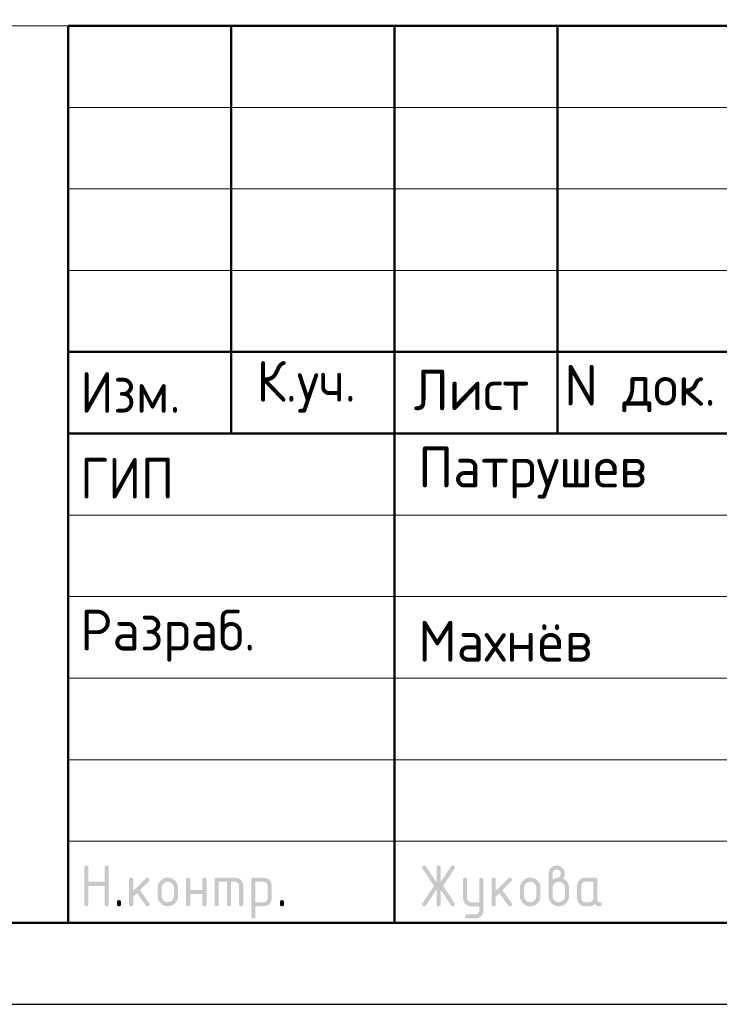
# Model space of a CAD drawing. Header units: millimetres. Extents: x 0 to 59400, y 0 to 42000.
# Tile 6 of 22: x 40103 to 44392, y 0 to 6038. Entities that reach past the tile are written whole.
import ezdxf

# ---------------------------------------------------------------- set-up
doc = ezdxf.new("R2010")
doc.units = ezdxf.units.MM
doc.layers.add('Standard', color=7, linetype='Continuous', lineweight=25)
doc.styles.add('ISOCPEUR', font='txt')

msp = doc.modelspace()

# ---------------------------------------------------------------- hatches: boundary and pattern name
at = {"layer": 'Standard', "linetype": 'Continuous', "lineweight": 25, "transparency": 33554687}
for points in [[(40499.1, 613.8), (40499.1, 838.8), (40499.1, 840.4), (40499.3, 841.7), (40499.5, 843.1), (40499.9, 844.3), (40500.3, 845.4), (40500.8, 846.4), (40501.4, 847.4), (40502.2, 848.2), (40503, 848.9), (40504, 849.5), (40504.9, 850.1), (40506.1, 850.5), (40507.3, 850.9), (40508.7, 851.1), (40510, 851.3), (40511.6, 851.3), (40513.2, 851.3), (40514.5, 851.1), (40515.9, 850.9), (40517.1, 850.5), (40518.3, 850.1), (40519.2, 849.5), (40520.2, 849), (40521, 848.2), (40521.8, 847.4), (40522.4, 846.4), (40523, 845.4), (40523.3, 844.3), (40523.7, 843.1), (40523.9, 841.7), (40524.1, 840.4), (40524.1, 838.8), (40524.1, 751.3), (40623.9, 751.3), (40623.9, 838.8), (40623.9, 840.4), (40624, 841.7), (40624.2, 843.1), (40624.6, 844.3), (40625, 845.4), (40625.6, 846.4), (40626.2, 847.4), (40627, 848.2), (40627.8, 849), (40628.7, 849.5), (40629.7, 850.1), (40630.9, 850.5), (40632.1, 850.9), (40633.4, 851.1), (40634.8, 851.3), (40636.4, 851.3), (40637.9, 851.3), (40639.3, 851.1), (40640.7, 850.9), (40641.9, 850.5), (40643, 850.1), (40644, 849.5), (40645, 848.9), (40645.8, 848.2), (40646.5, 847.4), (40647.1, 846.4), (40647.7, 845.4), (40648.1, 844.3), (40648.5, 843.1), (40648.7, 841.7), (40648.9, 840.4), (40648.9, 838.8), (40648.9, 613.8), (40648.9, 612.2), (40648.7, 610.9), (40648.5, 609.5), (40648.1, 608.3), (40647.7, 607.1), (40647.1, 606.2), (40646.5, 605.2), (40645.8, 604.4), (40645, 603.6), (40644, 603), (40643, 602.5), (40641.9, 602.1), (40640.7, 601.7), (40639.3, 601.5), (40637.9, 601.3), (40636.4, 601.3), (40634.8, 601.3), (40633.4, 601.5), (40632.1, 601.7), (40630.9, 602.1), (40629.7, 602.5), (40628.7, 603), (40627.8, 603.6), (40627, 604.4), (40626.2, 605.2), (40625.6, 606.2), (40625, 607.1), (40624.6, 608.3), (40624.2, 609.5), (40624, 610.9), (40623.9, 612.2), (40623.9, 613.8), (40623.9, 726.3), (40524.1, 726.3), (40524.1, 613.8), (40524.1, 612.2), (40523.9, 610.9), (40523.7, 609.5), (40523.3, 608.3), (40523, 607.1), (40522.4, 606.2), (40521.8, 605.2), (40521, 604.4), (40520.2, 603.6), (40519.2, 603), (40518.3, 602.5), (40517.1, 602.1), (40515.9, 601.7), (40514.5, 601.5), (40513.2, 601.3), (40511.6, 601.3), (40510, 601.3), (40508.7, 601.5), (40507.3, 601.7), (40506.1, 602.1), (40504.9, 602.5), (40504, 603), (40503, 603.6), (40502.2, 604.4), (40501.4, 605.2), (40500.8, 606.2), (40500.3, 607.1), (40499.9, 608.3), (40499.5, 609.5), (40499.3, 610.9), (40499.1, 612.2)], [(42658.5, 703.7), (42594, 606.8), (42593.1, 605.4), (42592, 604.4), (42590.8, 603.4), (42589.5, 602.7), (42588.2, 602), (42586.7, 601.6), (42585.1, 601.3), (42583.4, 601.3), (42581.8, 601.3), (42580.5, 601.5), (42579.1, 601.7), (42578, 602.1), (42576.8, 602.5), (42575.9, 603.1), (42574.9, 603.7), (42574.1, 604.5), (42573.4, 605.4), (42572.8, 606.4), (42572.2, 607.4), (42571.8, 608.6), (42571.4, 609.9), (42571.3, 611.3), (42571.1, 612.7), (42571.1, 614.3), (42571.1, 616), (42571.6, 617.6), (42572.1, 619.2), (42573.1, 620.8), (42643.4, 726.2), (42573.1, 831.6), (42572.1, 833.2), (42571.6, 834.9), (42571.1, 836.5), (42571.1, 838.2), (42571.1, 839.9), (42571.3, 841.3), (42571.4, 842.7), (42571.8, 843.9), (42572.2, 845.2), (42572.8, 846.2), (42573.4, 847.2), (42574.2, 848), (42575, 848.8), (42575.9, 849.4), (42576.9, 850.1), (42578.1, 850.5), (42579.3, 850.9), (42580.6, 851.1), (42582, 851.3), (42583.6, 851.3), (42585.2, 851.3), (42586.7, 850.9), (42588.2, 850.6), (42589.5, 849.9), (42590.8, 849.2), (42591.9, 848.1), (42593, 847), (42594, 845.6), (42658.5, 748.9), (42658.5, 838.8), (42658.5, 840.3), (42658.7, 841.7), (42658.9, 843.1), (42659.3, 844.3), (42659.7, 845.4), (42660.3, 846.4), (42660.9, 847.4), (42661.7, 848.2), (42662.5, 848.9), (42663.4, 849.5), (42664.4, 850.1), (42665.6, 850.5), (42666.7, 850.9), (42668.1, 851.1), (42669.5, 851.3), (42671.1, 851.3), (42672.6, 851.3), (42674, 851.1), (42675.4, 850.9), (42676.5, 850.5), (42677.7, 850.1), (42678.7, 849.5), (42679.7, 848.9), (42680.5, 848.2), (42681.2, 847.4), (42681.8, 846.4), (42682.4, 845.4), (42682.8, 844.3), (42683.2, 843.1), (42683.4, 841.7), (42683.6, 840.3), (42683.6, 838.8), (42683.6, 748.9), (42748.1, 845.6), (42749.1, 847), (42750.2, 848.1), (42751.4, 849.2), (42752.7, 849.9), (42754, 850.6), (42755.5, 850.9), (42757, 851.3), (42758.7, 851.3), (42760, 851.3), (42761.2, 851), (42762.4, 850.8), (42763.5, 850.3), (42764.6, 849.9), (42765.6, 849.2), (42766.6, 848.4), (42767.4, 847.5), (42768.4, 846.6), (42769, 845.5), (42769.7, 844.5), (42770.2, 843.4), (42770.6, 842.3), (42770.8, 841.1), (42771.1, 839.9), (42771.1, 838.6), (42771.1, 836.7), (42770.5, 835), (42770, 833.2), (42769, 831.6), (42698.7, 726.2), (42769, 620.8), (42770, 619.2), (42770.5, 617.5), (42771.1, 615.8), (42771.1, 614), (42771.1, 612.7), (42770.8, 611.5), (42770.6, 610.3), (42770.2, 609.2), (42769.7, 608.1), (42769.1, 607), (42768.4, 606), (42767.5, 605.1), (42766.7, 604.1), (42765.7, 603.4), (42764.7, 602.7), (42763.6, 602.2), (42762.6, 601.8), (42761.4, 601.5), (42760.2, 601.3), (42758.9, 601.3), (42757.1, 601.3), (42755.6, 601.6), (42754, 602), (42752.6, 602.7), (42751.3, 603.4), (42750.2, 604.4), (42749, 605.4), (42748.1, 606.8), (42683.6, 703.7), (42683.6, 613.8), (42683.6, 612.2), (42683.4, 610.8), (42683.2, 609.5), (42682.8, 608.3), (42682.4, 607.1), (42681.8, 606.2), (42681.2, 605.2), (42680.5, 604.4), (42679.7, 603.6), (42678.7, 603), (42677.7, 602.5), (42676.5, 602.1), (42675.4, 601.7), (42674, 601.5), (42672.6, 601.3), (42671.1, 601.3), (42669.5, 601.3), (42668.1, 601.5), (42666.7, 601.7), (42665.6, 602.1), (42664.4, 602.5), (42663.4, 603), (42662.5, 603.6), (42661.7, 604.4), (42660.9, 605.2), (42660.3, 606.2), (42659.7, 607.1), (42659.3, 608.3), (42658.9, 609.5), (42658.7, 610.8), (42658.5, 612.2), (42658.5, 613.8)], [(40798.9, 694), (40877.5, 772.6), (40878.4, 773.4), (40879.4, 774.1), (40880.4, 774.8), (40881.5, 775.2), (40882.6, 775.7), (40883.9, 775.9), (40885.1, 776.1), (40886.4, 776.1), (40888, 776.1), (40889.3, 775.9), (40890.7, 775.8), (40891.9, 775.4), (40893, 775), (40894, 774.4), (40895, 773.8), (40895.8, 773), (40896.6, 772.2), (40897.1, 771.3), (40897.7, 770.3), (40898.1, 769.1), (40898.5, 767.9), (40898.7, 766.6), (40898.9, 765.2), (40898.9, 763.7), (40898.9, 762.4), (40898.7, 761.3), (40898.4, 760.1), (40898, 759), (40897.5, 757.9), (40896.8, 756.9), (40896.1, 755.9), (40895.1, 754.9), (40840.2, 700.1), (40896.4, 621), (40897.7, 619.3), (40898.3, 617.4), (40898.9, 615.6), (40898.9, 613.6), (40898.9, 612.1), (40898.7, 610.7), (40898.5, 609.4), (40898.1, 608.2), (40897.7, 607), (40897.1, 606.1), (40896.6, 605.1), (40895.8, 604.4), (40895, 603.6), (40894, 603), (40893, 602.4), (40891.9, 602.1), (40890.7, 601.7), (40889.3, 601.5), (40888, 601.3), (40886.4, 601.3), (40884.8, 601.3), (40883.3, 601.6), (40881.8, 601.9), (40880.5, 602.6), (40879.2, 603.3), (40878.1, 604.3), (40876.9, 605.3), (40876, 606.6), (40822.2, 682.1), (40798.9, 658.8), (40798.9, 613.8), (40798.9, 612.2), (40798.7, 610.9), (40798.5, 609.5), (40798.2, 608.3), (40797.8, 607.1), (40797.2, 606.2), (40796.6, 605.2), (40795.8, 604.4), (40795, 603.6), (40794.1, 603), (40793.1, 602.5), (40791.9, 602.1), (40790.7, 601.7), (40789.4, 601.5), (40788, 601.3), (40786.4, 601.3), (40784.9, 601.3), (40783.5, 601.5), (40782.1, 601.7), (40780.9, 602.1), (40779.8, 602.5), (40778.8, 603), (40777.8, 603.6), (40777, 604.4), (40776.2, 605.2), (40775.7, 606.2), (40775.1, 607.1), (40774.7, 608.3), (40774.3, 609.5), (40774.1, 610.8), (40773.9, 612.2), (40773.9, 613.8), (40773.9, 763.7), (40773.9, 765.2), (40774.1, 766.6), (40774.3, 767.9), (40774.7, 769.1), (40775.1, 770.3), (40775.7, 771.3), (40776.2, 772.2), (40777, 773), (40777.8, 773.8), (40778.8, 774.4), (40779.8, 775), (40780.9, 775.4), (40782.1, 775.8), (40783.5, 775.9), (40784.9, 776.1), (40786.4, 776.1), (40788, 776.1), (40789.4, 775.9), (40790.7, 775.8), (40791.9, 775.4), (40793.1, 775), (40794.1, 774.4), (40795, 773.8), (40795.8, 773), (40796.6, 772.2), (40797.2, 771.3), (40797.8, 770.3), (40798.2, 769.1), (40798.5, 767.9), (40798.7, 766.6), (40798.9, 765.2), (40798.9, 763.7)], [(41148.7, 676.2), (41148.7, 613.8), (41148.7, 612.2), (41148.5, 610.8), (41148.3, 609.5), (41147.9, 608.3), (41147.5, 607.1), (41146.9, 606.2), (41146.3, 605.2), (41145.5, 604.4), (41144.8, 603.6), (41143.8, 603), (41142.8, 602.5), (41141.6, 602.1), (41140.4, 601.7), (41139.1, 601.5), (41137.7, 601.3), (41136.1, 601.3), (41134.6, 601.3), (41133.2, 601.5), (41131.8, 601.7), (41130.7, 602.1), (41129.5, 602.5), (41128.5, 603), (41127.5, 603.6), (41126.7, 604.4), (41126, 605.2), (41125.4, 606.2), (41124.8, 607.1), (41124.4, 608.3), (41124, 609.5), (41123.8, 610.8), (41123.6, 612.2), (41123.6, 613.8), (41123.6, 763.7), (41123.6, 765.2), (41123.8, 766.6), (41124, 767.9), (41124.4, 769.1), (41124.8, 770.3), (41125.4, 771.3), (41126, 772.2), (41126.7, 773), (41127.5, 773.8), (41128.5, 774.4), (41129.5, 775), (41130.7, 775.4), (41131.8, 775.8), (41133.2, 775.9), (41134.6, 776.1), (41136.1, 776.1), (41137.7, 776.1), (41139.1, 775.9), (41140.4, 775.8), (41141.6, 775.4), (41142.8, 775), (41143.8, 774.4), (41144.8, 773.8), (41145.5, 773), (41146.3, 772.2), (41146.9, 771.3), (41147.5, 770.3), (41147.9, 769.1), (41148.3, 768), (41148.5, 766.6), (41148.7, 765.2), (41148.7, 763.7), (41148.7, 701.2), (41223.3, 701.2), (41223.3, 763.7), (41223.3, 765.2), (41223.5, 766.6), (41223.7, 768), (41224.1, 769.1), (41224.5, 770.3), (41225.1, 771.3), (41225.7, 772.2), (41226.5, 773), (41227.3, 773.8), (41228.2, 774.4), (41229.2, 775), (41230.4, 775.4), (41231.6, 775.8), (41232.9, 775.9), (41234.3, 776.1), (41235.9, 776.1), (41237.4, 776.1), (41238.8, 775.9), (41240.2, 775.8), (41241.3, 775.4), (41242.5, 775), (41243.5, 774.4), (41244.5, 773.8), (41245.3, 773), (41246, 772.2), (41246.6, 771.3), (41247.2, 770.3), (41247.6, 769.1), (41248, 767.9), (41248.2, 766.6), (41248.4, 765.2), (41248.4, 763.7), (41248.4, 613.8), (41248.4, 612.2), (41248.2, 610.8), (41248, 609.5), (41247.6, 608.3), (41247.2, 607.1), (41246.6, 606.2), (41246, 605.2), (41245.3, 604.4), (41244.5, 603.6), (41243.5, 603), (41242.5, 602.5), (41241.3, 602.1), (41240.2, 601.7), (41238.8, 601.5), (41237.4, 601.3), (41235.9, 601.3), (41234.3, 601.3), (41232.9, 601.5), (41231.6, 601.7), (41230.4, 602.1), (41229.2, 602.5), (41228.2, 603), (41227.3, 603.6), (41226.5, 604.4), (41225.7, 605.2), (41225.1, 606.2), (41224.5, 607.1), (41224.1, 608.3), (41223.7, 609.5), (41223.5, 610.8), (41223.3, 612.2), (41223.3, 613.8), (41223.3, 676.2)], [(41311, 776.1), (41423.4, 776.1), (41426, 776.1), (41428.5, 775.9), (41431, 775.7), (41433.4, 775.2), (41435.8, 774.8), (41438.1, 774.1), (41440.4, 773.4), (41442.6, 772.5), (41444.8, 771.6), (41447, 770.5), (41449.1, 769.3), (41451.1, 767.9), (41453.1, 766.6), (41455, 765), (41456.9, 763.4), (41458.8, 761.6), (41460.6, 759.8), (41462.2, 757.8), (41463.8, 755.9), (41465.1, 753.9), (41466.5, 751.9), (41467.6, 749.8), (41468.8, 747.7), (41469.7, 745.4), (41470.6, 743.2), (41471.3, 740.9), (41472, 738.6), (41472.4, 736.2), (41472.9, 733.8), (41473.1, 731.3), (41473.3, 728.8), (41473.3, 726.2), (41473.3, 613.8), (41473.3, 612.2), (41473.1, 610.8), (41472.9, 609.5), (41472.6, 608.3), (41472.2, 607.1), (41471.6, 606.2), (41471, 605.2), (41470.2, 604.4), (41469.4, 603.6), (41468.4, 603), (41467.5, 602.5), (41466.3, 602.1), (41465.1, 601.7), (41463.7, 601.5), (41462.4, 601.3), (41460.8, 601.3), (41459.3, 601.3), (41457.9, 601.5), (41456.5, 601.7), (41455.3, 602.1), (41454.2, 602.5), (41453.2, 603), (41452.2, 603.6), (41451.4, 604.4), (41450.6, 605.2), (41450.1, 606.2), (41449.5, 607.1), (41449.1, 608.3), (41448.7, 609.5), (41448.5, 610.8), (41448.3, 612.2), (41448.3, 613.8), (41448.3, 726.1), (41448.3, 728.8), (41447.8, 731.2), (41447.4, 733.7), (41446.5, 735.9), (41445.6, 738.1), (41444.3, 740.1), (41442.9, 742.1), (41441.1, 743.9), (41439.3, 745.7), (41437.3, 747.1), (41435.3, 748.4), (41433.1, 749.3), (41430.9, 750.2), (41428.4, 750.7), (41426, 751.1), (41423.4, 751.1), (41398.4, 751.1), (41398.4, 613.8), (41398.4, 612.2), (41398.2, 610.8), (41398, 609.5), (41397.7, 608.3), (41397.3, 607.1), (41396.7, 606.2), (41396.1, 605.2), (41395.3, 604.4), (41394.5, 603.6), (41393.5, 603), (41392.6, 602.5), (41391.4, 602.1), (41390.2, 601.7), (41388.8, 601.5), (41387.5, 601.3), (41385.9, 601.3), (41384.3, 601.3), (41383, 601.5), (41381.6, 601.7), (41380.4, 602.1), (41379.3, 602.5), (41378.3, 603), (41377.3, 603.6), (41376.5, 604.4), (41375.7, 605.2), (41375.1, 606.2), (41374.6, 607.1), (41374.2, 608.3), (41373.8, 609.5), (41373.6, 610.8), (41373.4, 612.2), (41373.4, 613.8), (41373.4, 751.1), (41323.5, 751.1), (41323.5, 613.8), (41323.5, 612.2), (41323.3, 610.8), (41323.1, 609.5), (41322.7, 608.3), (41322.4, 607.1), (41321.8, 606.2), (41321.2, 605.2), (41320.4, 604.4), (41319.6, 603.6), (41318.6, 603), (41317.7, 602.5), (41316.5, 602.1), (41315.3, 601.7), (41313.9, 601.5), (41312.6, 601.3), (41311, 601.3), (41309.4, 601.3), (41308.1, 601.5), (41306.7, 601.7), (41305.5, 602.1), (41304.3, 602.5), (41303.4, 603), (41302.4, 603.6), (41301.6, 604.4), (41300.8, 605.2), (41300.2, 606.2), (41299.6, 607.1), (41299.3, 608.3), (41298.9, 609.5), (41298.7, 610.8), (41298.5, 612.2), (41298.5, 613.8), (41298.5, 763.7), (41298.5, 765.2), (41298.7, 766.6), (41298.9, 767.9), (41299.3, 769.1), (41299.6, 770.3), (41300.2, 771.3), (41300.8, 772.2), (41301.6, 773), (41302.4, 773.8), (41303.4, 774.4), (41304.3, 775), (41305.5, 775.4), (41306.7, 775.8), (41308, 775.9), (41309.4, 776.1)], [(42920.8, 576), (42920.8, 601.3), (42871, 601.3), (42868.3, 601.3), (42865.8, 601.5), (42863.3, 601.7), (42860.9, 602.2), (42858.5, 602.7), (42856.2, 603.3), (42853.8, 604), (42851.6, 604.9), (42849.4, 605.8), (42847.3, 607), (42845.2, 608.1), (42843.2, 609.5), (42841.2, 610.8), (42839.3, 612.4), (42837.4, 614), (42835.6, 615.9), (42833.7, 617.7), (42832.2, 619.6), (42830.6, 621.5), (42829.2, 623.5), (42827.9, 625.6), (42826.7, 627.7), (42825.6, 629.8), (42824.7, 632), (42823.8, 634.2), (42823.1, 636.5), (42822.5, 638.8), (42822, 641.2), (42821.6, 643.6), (42821.3, 646.1), (42821.1, 648.6), (42821.1, 651.2), (42821.1, 763.7), (42821.1, 765.2), (42821.3, 766.6), (42821.5, 767.9), (42821.9, 769.1), (42822.3, 770.3), (42822.9, 771.3), (42823.4, 772.2), (42824.2, 773), (42825, 773.8), (42826, 774.4), (42827, 775), (42828.1, 775.4), (42829.3, 775.8), (42830.7, 775.9), (42832.1, 776.1), (42833.6, 776.1), (42835.2, 776.1), (42836.6, 775.9), (42837.9, 775.8), (42839.1, 775.4), (42840.3, 775), (42841.3, 774.4), (42842.2, 773.8), (42843, 773), (42843.8, 772.2), (42844.4, 771.3), (42845, 770.3), (42845.4, 769.1), (42845.8, 768), (42846, 766.6), (42846.2, 765.2), (42846.2, 763.7), (42846.2, 651.3), (42846.2, 648.8), (42846.6, 646.4), (42847.1, 644), (42848, 641.8), (42848.9, 639.6), (42850.3, 637.6), (42851.7, 635.6), (42853.5, 633.7), (42855.3, 631.9), (42857.4, 630.5), (42859.4, 629.1), (42861.6, 628.2), (42863.8, 627.3), (42866.1, 626.8), (42868.5, 626.3), (42871, 626.3), (42920.8, 626.3), (42920.8, 763.7), (42920.8, 765.2), (42921, 766.6), (42921.2, 768), (42921.6, 769.1), (42922, 770.3), (42922.6, 771.3), (42923.2, 772.2), (42924, 773), (42924.7, 773.8), (42925.7, 774.4), (42926.7, 775), (42927.9, 775.4), (42929, 775.8), (42930.4, 775.9), (42931.8, 776.1), (42933.3, 776.1), (42934.9, 776.1), (42936.3, 775.9), (42937.7, 775.8), (42938.8, 775.4), (42940, 775), (42941, 774.4), (42942, 773.8), (42942.7, 773), (42943.5, 772.2), (42944.1, 771.3), (42944.7, 770.3), (42945.1, 769.1), (42945.5, 768), (42945.7, 766.6), (42945.9, 765.2), (42945.9, 763.7), (42945.9, 576.3), (42945.9, 573.7), (42945.6, 571.2), (42945.4, 568.7), (42945, 566.3), (42944.5, 563.9), (42943.9, 561.6), (42943.2, 559.3), (42942.3, 557.1), (42941.4, 554.9), (42940.3, 552.8), (42939.2, 550.6), (42937.8, 548.6), (42936.5, 546.6), (42935, 544.7), (42933.4, 542.8), (42931.6, 540.9), (42929.8, 539.1), (42927.9, 537.5), (42926.1, 535.9), (42924.1, 534.6), (42922.1, 533.2), (42920, 532.1), (42917.9, 530.9), (42915.7, 530), (42913.5, 529.1), (42911.2, 528.4), (42909, 527.7), (42906.6, 527.3), (42904.2, 526.8), (42901.7, 526.6), (42899.2, 526.4), (42896.6, 526.4), (42846.2, 526.4), (42844.6, 526.4), (42843.2, 526.6), (42841.9, 526.8), (42840.7, 527.2), (42839.5, 527.6), (42838.5, 528.1), (42837.6, 528.7), (42836.8, 529.5), (42836, 530.3), (42835.4, 531.3), (42834.8, 532.3), (42834.4, 533.4), (42834, 534.6), (42833.9, 536), (42833.7, 537.3), (42833.7, 538.9), (42833.7, 540.1), (42833.9, 541.3), (42834.1, 542.5), (42834.6, 543.5), (42835.1, 544.6), (42835.8, 545.7), (42836.5, 546.7), (42837.4, 547.6), (42838.4, 548.6), (42839.4, 549.3), (42840.4, 550), (42841.5, 550.5), (42842.6, 551), (42843.8, 551.2), (42844.9, 551.4), (42846.2, 551.4), (42895.9, 551.4), (42898.6, 551.4), (42901, 551.9), (42903.4, 552.3), (42905.6, 553.2), (42907.9, 554), (42909.9, 555.4), (42911.9, 556.7), (42913.7, 558.4), (42915.4, 560.2), (42916.8, 562.1), (42918.1, 564.1), (42919, 566.3), (42919.9, 568.5), (42920.4, 570.9), (42920.8, 573.3)], [(43021, 694), (43099.6, 772.6), (43100.5, 773.4), (43101.5, 774.1), (43102.5, 774.8), (43103.6, 775.2), (43104.7, 775.7), (43105.9, 775.9), (43107.2, 776.1), (43108.5, 776.1), (43110, 776.1), (43111.4, 775.9), (43112.8, 775.8), (43113.9, 775.4), (43115.1, 775), (43116.1, 774.4), (43117.1, 773.8), (43117.9, 773), (43118.6, 772.2), (43119.2, 771.3), (43119.8, 770.3), (43120.2, 769.1), (43120.6, 767.9), (43120.8, 766.6), (43121, 765.2), (43121, 763.7), (43121, 762.4), (43120.7, 761.3), (43120.5, 760.1), (43120, 759), (43119.6, 757.9), (43118.9, 756.9), (43118.1, 755.9), (43117.2, 754.9), (43062.3, 700.1), (43118.5, 621), (43119.7, 619.3), (43120.4, 617.4), (43121, 615.6), (43121, 613.6), (43121, 612.1), (43120.8, 610.7), (43120.6, 609.4), (43120.2, 608.2), (43119.8, 607), (43119.2, 606.1), (43118.6, 605.1), (43117.9, 604.4), (43117.1, 603.6), (43116.1, 603), (43115.1, 602.4), (43113.9, 602.1), (43112.8, 601.7), (43111.4, 601.5), (43110, 601.3), (43108.5, 601.3), (43106.8, 601.3), (43105.4, 601.6), (43103.9, 601.9), (43102.6, 602.6), (43101.3, 603.3), (43100.1, 604.3), (43099, 605.3), (43098.1, 606.6), (43044.3, 682.1), (43021, 658.8), (43021, 613.8), (43021, 612.2), (43020.8, 610.9), (43020.6, 609.5), (43020.2, 608.3), (43019.8, 607.1), (43019.3, 606.2), (43018.7, 605.2), (43017.9, 604.4), (43017.1, 603.6), (43016.1, 603), (43015.1, 602.5), (43014, 602.1), (43012.8, 601.7), (43011.4, 601.5), (43010.1, 601.3), (43008.5, 601.3), (43006.9, 601.3), (43005.6, 601.5), (43004.2, 601.7), (43003, 602.1), (43001.8, 602.5), (43000.9, 603), (42999.9, 603.6), (42999.1, 604.4), (42998.3, 605.2), (42997.7, 606.2), (42997.1, 607.1), (42996.7, 608.3), (42996.4, 609.5), (42996.2, 610.8), (42996, 612.2), (42996, 613.8), (42996, 763.7), (42996, 765.2), (42996.2, 766.6), (42996.4, 767.9), (42996.7, 769.1), (42997.1, 770.3), (42997.7, 771.3), (42998.3, 772.2), (42999.1, 773), (42999.9, 773.8), (43000.9, 774.4), (43001.8, 775), (43003, 775.4), (43004.2, 775.8), (43005.6, 775.9), (43006.9, 776.1), (43008.5, 776.1), (43010.1, 776.1), (43011.4, 775.9), (43012.8, 775.8), (43014, 775.4), (43015.1, 775), (43016.1, 774.4), (43017.1, 773.8), (43017.9, 773), (43018.7, 772.2), (43019.3, 771.3), (43019.8, 770.3), (43020.2, 769.1), (43020.6, 767.9), (43020.8, 766.6), (43021, 765.2), (43021, 763.7)], [(40699, 626.3), (40699, 627.9), (40699.2, 629.3), (40699.4, 630.6), (40699.8, 631.8), (40700.2, 633), (40700.8, 634), (40701.3, 634.9), (40702.1, 635.7), (40702.9, 636.5), (40703.9, 637.1), (40704.9, 637.7), (40706, 638.1), (40707.2, 638.5), (40708.6, 638.7), (40709.9, 638.9), (40711.5, 638.9), (40713.1, 638.9), (40714.4, 638.7), (40715.8, 638.5), (40717, 638.1), (40718.2, 637.7), (40719.1, 637.1), (40720.1, 636.5), (40720.9, 635.7), (40721.7, 634.9), (40722.3, 634), (40722.9, 633), (40723.2, 631.8), (40723.6, 630.6), (40723.8, 629.3), (40724, 627.9), (40724, 626.3), (40724, 613.8), (40724, 612.2), (40723.8, 610.9), (40723.6, 609.5), (40723.2, 608.3), (40722.9, 607.2), (40722.3, 606.2), (40721.7, 605.2), (40720.9, 604.4), (40720.1, 603.6), (40719.1, 603), (40718.2, 602.5), (40717, 602.1), (40715.8, 601.7), (40714.4, 601.5), (40713.1, 601.3), (40711.5, 601.3), (40709.9, 601.3), (40708.6, 601.5), (40707.2, 601.7), (40706, 602.1), (40704.9, 602.5), (40703.9, 603), (40702.9, 603.6), (40702.1, 604.4), (40701.3, 605.2), (40700.8, 606.2), (40700.2, 607.2), (40699.8, 608.3), (40699.4, 609.5), (40699.2, 610.9), (40699, 612.2), (40699, 613.8)], [(41698.3, 626.3), (41698.3, 627.9), (41698.5, 629.3), (41698.7, 630.6), (41699.1, 631.8), (41699.5, 633), (41700.1, 634), (41700.6, 634.9), (41701.4, 635.7), (41702.2, 636.5), (41703.2, 637.1), (41704.2, 637.7), (41705.3, 638.1), (41706.5, 638.5), (41707.9, 638.7), (41709.2, 638.9), (41710.8, 638.9), (41712.4, 638.9), (41713.8, 638.7), (41715.1, 638.5), (41716.3, 638.1), (41717.5, 637.7), (41718.4, 637.1), (41719.4, 636.5), (41720.2, 635.7), (41721, 634.9), (41721.6, 634), (41722.2, 633), (41722.6, 631.8), (41722.9, 630.6), (41723.1, 629.3), (41723.3, 627.9), (41723.3, 626.3), (41723.3, 613.8), (41723.3, 612.2), (41723.1, 610.9), (41722.9, 609.5), (41722.6, 608.3), (41722.2, 607.2), (41721.6, 606.2), (41721, 605.2), (41720.2, 604.4), (41719.4, 603.6), (41718.4, 603), (41717.5, 602.5), (41716.3, 602.1), (41715.1, 601.7), (41713.8, 601.5), (41712.4, 601.3), (41710.8, 601.3), (41709.2, 601.3), (41707.9, 601.5), (41706.5, 601.7), (41705.3, 602.1), (41704.2, 602.5), (41703.2, 603), (41702.2, 603.6), (41701.4, 604.4), (41700.6, 605.2), (41700.1, 606.2), (41699.5, 607.2), (41699.1, 608.3), (41698.7, 609.5), (41698.5, 610.9), (41698.3, 612.2), (41698.3, 613.8)]]:
    msp.add_hatch(color=7, dxfattribs=at).paths.add_polyline_path(points, flags=16)
h = msp.add_hatch(color=7, dxfattribs=at)
h.paths.add_polyline_path([(43370.7, 763.7), (43374.7, 766.9), (43378.5, 769.2), (43382.3, 771.5), (43386, 773.1), (43389.6, 774.7), (43393.1, 775.5), (43396.6, 776.2), (43399.9, 776.2), (43401.8, 776.2), (43403.7, 776.8), (43405.6, 777.3), (43407.4, 778.4), (43409.2, 779.5), (43410.9, 781.1), (43412.6, 782.8), (43414.3, 784.9), (43415.9, 787), (43417.1, 789), (43418.3, 791), (43419.1, 793.1), (43419.9, 795.1), (43420.3, 797.1), (43420.7, 799.2), (43420.7, 801.2), (43420.7, 803.9), (43420.3, 806.3), (43419.8, 808.7), (43418.9, 811), (43418, 813.2), (43416.7, 815.2), (43415.3, 817.2), (43413.5, 819), (43411.7, 820.8), (43409.7, 822.2), (43407.7, 823.5), (43405.5, 824.4), (43403.3, 825.3), (43400.8, 825.8), (43398.4, 826.2), (43395.7, 826.2), (43393.1, 826.2), (43390.7, 825.8), (43388.3, 825.3), (43386.1, 824.4), (43383.9, 823.5), (43381.9, 822.1), (43379.8, 820.7), (43378, 818.9), (43376.2, 817.1), (43374.8, 815.1), (43373.5, 813.1), (43372.6, 810.9), (43371.6, 808.6), (43371.2, 806.2), (43370.7, 803.8), (43370.7, 801.2)])
h.paths.add_polyline_path([(43433, 771.2), (43437.3, 769.4), (43441.2, 767), (43445, 764.7), (43448.5, 761.8), (43451.9, 759), (43454.8, 755.6), (43457.8, 752.2), (43460.3, 748.3), (43462.9, 744.3), (43464.8, 740.2), (43466.7, 736.1), (43467.9, 731.8), (43469.2, 727.5), (43469.8, 723), (43470.5, 718.5), (43470.5, 713.8), (43470.5, 663.8), (43470.5, 660.5), (43470.2, 657.4), (43469.9, 654.2), (43469.3, 651.2), (43468.8, 648.2), (43467.9, 645.3), (43467, 642.4), (43465.9, 639.6), (43464.8, 636.9), (43463.3, 634.2), (43461.9, 631.6), (43460.2, 629.1), (43458.5, 626.5), (43456.5, 624.1), (43454.5, 621.7), (43452.2, 619.5), (43449.9, 617.2), (43447.5, 615.2), (43445.1, 613.2), (43442.6, 611.5), (43440.1, 609.8), (43437.5, 608.4), (43434.8, 607), (43432.1, 605.8), (43429.3, 604.7), (43426.4, 603.8), (43423.5, 603), (43420.5, 602.4), (43417.5, 601.9), (43414.4, 601.6), (43411.3, 601.3), (43408.1, 601.3), (43404.8, 601.3), (43401.7, 601.6), (43398.5, 601.9), (43395.5, 602.4), (43392.5, 603), (43389.6, 603.9), (43386.7, 604.7), (43384, 605.9), (43381.2, 607), (43378.6, 608.4), (43375.9, 609.9), (43373.4, 611.6), (43370.9, 613.3), (43368.5, 615.3), (43366.1, 617.3), (43363.8, 619.6), (43361.6, 621.9), (43359.6, 624.2), (43357.6, 626.7), (43355.9, 629.2), (43354.2, 631.7), (43352.8, 634.3), (43351.4, 637), (43350.2, 639.8), (43349.1, 642.5), (43348.2, 645.4), (43347.4, 648.3), (43346.8, 651.3), (43346.3, 654.3), (43346, 657.4), (43345.7, 660.5), (43345.7, 663.8), (43345.7, 801.3), (43345.7, 803.9), (43345.9, 806.4), (43346.1, 809), (43346.6, 811.4), (43347.1, 813.8), (43347.7, 816.1), (43348.4, 818.5), (43349.3, 820.7), (43350.2, 822.9), (43351.4, 825), (43352.5, 827.1), (43353.9, 829.1), (43355.2, 831.2), (43356.8, 833.1), (43358.4, 835), (43360.2, 836.8), (43362.1, 838.6), (43364, 840.2), (43365.9, 841.8), (43367.9, 843.1), (43369.9, 844.5), (43372, 845.6), (43374.1, 846.8), (43376.3, 847.7), (43378.5, 848.6), (43380.8, 849.2), (43383.1, 849.9), (43385.6, 850.4), (43388, 850.8), (43390.5, 851.1), (43393, 851.3), (43395.5, 851.3), (43398.2, 851.3), (43400.7, 851.1), (43403.2, 850.8), (43405.6, 850.4), (43408, 849.9), (43410.4, 849.2), (43412.7, 848.5), (43414.9, 847.6), (43417.1, 846.7), (43419.2, 845.6), (43421.3, 844.5), (43423.3, 843.1), (43425.3, 841.7), (43427.2, 840.1), (43429.2, 838.5), (43431, 836.7), (43432.8, 834.9), (43434.4, 833), (43435.9, 831), (43437.3, 829), (43438.6, 827), (43439.8, 824.9), (43440.9, 822.8), (43441.8, 820.6), (43442.7, 818.3), (43443.4, 816), (43444.1, 813.7), (43444.5, 811.3), (43445, 808.9), (43445.2, 806.4), (43445.4, 803.9), (43445.4, 801.3), (43445.4, 796.6), (43444.6, 792.3), (43443.9, 788.1), (43442.3, 784.3), (43440.8, 780.5), (43438.4, 777.2), (43436.1, 774)], flags=16)
h.paths.add_polyline_path([(43445.4, 663.8), (43445.4, 713.8), (43445.4, 717.7), (43444.7, 721.3), (43444.1, 724.9), (43442.7, 728.2), (43441.3, 731.5), (43439.3, 734.5), (43437.3, 737.6), (43434.6, 740.3), (43431.9, 743.1), (43428.8, 745.1), (43425.8, 747.2), (43422.5, 748.5), (43419.2, 749.9), (43415.6, 750.6), (43412, 751.3), (43408.1, 751.3), (43404.2, 751.3), (43400.5, 750.6), (43396.9, 749.9), (43393.6, 748.5), (43390.3, 747.2), (43387.3, 745.1), (43384.3, 743.1), (43381.6, 740.3), (43378.9, 737.6), (43376.8, 734.5), (43374.8, 731.5), (43373.4, 728.2), (43372.1, 724.9), (43371.4, 721.3), (43370.7, 717.7), (43370.7, 713.8), (43370.7, 663.8), (43370.7, 659.9), (43371.4, 656.3), (43372.1, 652.6), (43373.4, 649.3), (43374.8, 646), (43376.8, 643), (43378.9, 639.9), (43381.6, 637.2), (43384.3, 634.5), (43387.3, 632.5), (43390.3, 630.4), (43393.6, 629.1), (43396.9, 627.7), (43400.5, 627), (43404.2, 626.3), (43408.1, 626.3), (43412, 626.3), (43415.6, 627), (43419.2, 627.7), (43422.5, 629.1), (43425.8, 630.4), (43428.8, 632.5), (43431.9, 634.6), (43434.6, 637.3), (43437.3, 640.1), (43439.3, 643.1), (43441.3, 646.1), (43442.7, 649.4), (43444.1, 652.7), (43444.7, 656.3), (43445.4, 659.9)])
h = msp.add_hatch(color=7, dxfattribs=at)
h.paths.add_polyline_path([(40948.8, 663.7), (40948.8, 713.7), (40948.8, 716.9), (40949, 720.1), (40949.3, 723.2), (40949.9, 726.2), (40950.5, 729.2), (40951.3, 732.1), (40952.2, 734.9), (40953.3, 737.7), (40954.5, 740.5), (40955.9, 743.1), (40957.3, 745.8), (40959, 748.3), (40960.7, 750.8), (40962.7, 753.2), (40964.7, 755.6), (40967, 757.9), (40969.3, 760.2), (40971.7, 762.2), (40974.1, 764.2), (40976.6, 765.9), (40979.1, 767.6), (40981.8, 769), (40984.4, 770.4), (40987.2, 771.6), (40989.9, 772.7), (40992.8, 773.6), (40995.7, 774.4), (40998.7, 775), (41001.7, 775.6), (41004.8, 775.9), (41007.9, 776.1), (41011.1, 776.1), (41014.4, 776.1), (41017.6, 775.9), (41020.7, 775.6), (41023.8, 775), (41026.8, 774.5), (41029.7, 773.6), (41032.6, 772.8), (41035.4, 771.6), (41038.1, 770.5), (41040.8, 769.1), (41043.4, 767.7), (41045.9, 766), (41048.4, 764.3), (41050.8, 762.3), (41053.2, 760.3), (41055.5, 758.1), (41057.7, 755.8), (41059.7, 753.4), (41061.7, 751), (41063.4, 748.5), (41065.1, 746), (41066.5, 743.4), (41067.9, 740.7), (41069, 737.9), (41070.1, 735.2), (41071, 732.3), (41071.8, 729.4), (41072.4, 726.3), (41073, 723.3), (41073.2, 720.1), (41073.5, 717), (41073.5, 713.7), (41073.5, 663.7), (41073.5, 660.5), (41073.2, 657.4), (41072.9, 654.2), (41072.4, 651.2), (41071.8, 648.2), (41071, 645.4), (41070.1, 642.5), (41069, 639.7), (41067.8, 637), (41066.4, 634.3), (41065, 631.7), (41063.3, 629.2), (41061.6, 626.6), (41059.6, 624.2), (41057.6, 621.8), (41055.3, 619.5), (41053, 617.3), (41050.6, 615.3), (41048.2, 613.3), (41045.7, 611.6), (41043.2, 609.9), (41040.5, 608.4), (41037.9, 607), (41035.1, 605.9), (41032.4, 604.7), (41029.5, 603.9), (41026.6, 603), (41023.6, 602.4), (41020.6, 601.9), (41017.5, 601.6), (41014.4, 601.3), (41011.1, 601.3), (41007.9, 601.3), (41004.8, 601.6), (41001.7, 601.9), (40998.7, 602.4), (40995.7, 603), (40992.8, 603.9), (40989.9, 604.7), (40987.2, 605.9), (40984.4, 607), (40981.8, 608.4), (40979.1, 609.9), (40976.6, 611.6), (40974.1, 613.3), (40971.7, 615.3), (40969.3, 617.3), (40967, 619.5), (40964.7, 621.8), (40962.7, 624.2), (40960.7, 626.6), (40959, 629.2), (40957.3, 631.7), (40955.9, 634.3), (40954.5, 637), (40953.3, 639.7), (40952.2, 642.5), (40951.3, 645.4), (40950.5, 648.2), (40949.9, 651.2), (40949.3, 654.2), (40949, 657.4), (40948.8, 660.5)], flags=16)
h.paths.add_polyline_path([(41048.5, 663.8), (41048.5, 713.8), (41048.5, 717.7), (41047.8, 721.3), (41047.1, 724.9), (41045.7, 728.2), (41044.4, 731.5), (41042.3, 734.5), (41040.3, 737.6), (41037.5, 740.3), (41034.8, 743.1), (41031.8, 745.1), (41028.8, 747.2), (41025.5, 748.5), (41022.2, 749.9), (41018.6, 750.6), (41015, 751.3), (41011.1, 751.3), (41007.3, 751.3), (41003.7, 750.6), (41000.1, 749.9), (40996.8, 748.5), (40993.5, 747.2), (40990.5, 745.1), (40987.5, 743.1), (40984.7, 740.3), (40982, 737.6), (40980, 734.5), (40977.9, 731.5), (40976.5, 728.2), (40975.2, 724.9), (40974.5, 721.3), (40973.8, 717.7), (40973.8, 713.8), (40973.8, 663.8), (40973.8, 659.9), (40974.5, 656.3), (40975.2, 652.6), (40976.5, 649.3), (40977.9, 646), (40979.9, 643), (40981.9, 639.9), (40984.6, 637.2), (40987.4, 634.5), (40990.4, 632.5), (40993.4, 630.4), (40996.7, 629.1), (41000, 627.7), (41003.6, 627), (41007.2, 626.3), (41011.1, 626.3), (41015, 626.3), (41018.6, 627), (41022.2, 627.7), (41025.5, 629.1), (41028.8, 630.4), (41031.8, 632.5), (41034.8, 634.6), (41037.5, 637.3), (41040.3, 640.1), (41042.3, 643.1), (41044.4, 646.1), (41045.7, 649.4), (41047.1, 652.7), (41047.8, 656.3), (41048.5, 659.9)])
h = msp.add_hatch(color=7, dxfattribs=at)
h.paths.add_polyline_path([(41523.4, 763.7), (41523.4, 765.2), (41523.6, 766.6), (41523.8, 768), (41524.2, 769.1), (41524.6, 770.3), (41525.2, 771.3), (41525.8, 772.2), (41526.6, 773), (41527.3, 773.8), (41528.3, 774.4), (41529.3, 775), (41530.5, 775.4), (41531.6, 775.8), (41533, 775.9), (41534.4, 776.1), (41535.9, 776.1), (41598.3, 776.1), (41600.9, 776.1), (41603.4, 775.9), (41606, 775.7), (41608.4, 775.2), (41610.8, 774.8), (41613.1, 774.1), (41615.4, 773.4), (41617.6, 772.5), (41619.9, 771.6), (41622, 770.5), (41624.1, 769.4), (41626.1, 768), (41628.1, 766.7), (41630, 765.1), (41631.9, 763.5), (41633.7, 761.7), (41635.5, 759.9), (41637.1, 758), (41638.7, 756), (41640.1, 754), (41641.4, 752), (41642.5, 749.9), (41643.7, 747.8), (41644.6, 745.6), (41645.5, 743.3), (41646.2, 741), (41646.8, 738.7), (41647.3, 736.3), (41647.7, 733.9), (41648, 731.3), (41648.2, 728.8), (41648.2, 726.2), (41648.2, 651.2), (41648.2, 648.6), (41648, 646.1), (41647.8, 643.6), (41647.3, 641.2), (41646.8, 638.8), (41646.2, 636.5), (41645.5, 634.2), (41644.6, 632), (41643.7, 629.8), (41642.6, 627.7), (41641.4, 625.6), (41640.1, 623.5), (41638.7, 621.5), (41637.1, 619.6), (41635.6, 617.7), (41633.8, 615.9), (41631.9, 614), (41630, 612.4), (41628.1, 610.8), (41626.1, 609.5), (41624.1, 608.1), (41622, 607), (41619.9, 605.8), (41617.7, 604.9), (41615.5, 604), (41613.1, 603.3), (41610.8, 602.7), (41608.4, 602.2), (41606, 601.7), (41603.5, 601.5), (41601, 601.3), (41598.3, 601.3), (41548.5, 601.3), (41548.5, 538.9), (41548.5, 537.3), (41548.3, 535.9), (41548.1, 534.6), (41547.7, 533.4), (41547.3, 532.2), (41546.7, 531.3), (41546.1, 530.3), (41545.3, 529.5), (41544.6, 528.7), (41543.6, 528.1), (41542.6, 527.6), (41541.4, 527.2), (41540.3, 526.8), (41538.9, 526.6), (41537.5, 526.4), (41536, 526.4), (41534.4, 526.4), (41533, 526.6), (41531.6, 526.8), (41530.5, 527.2), (41529.3, 527.6), (41528.3, 528.1), (41527.3, 528.7), (41526.6, 529.5), (41525.8, 530.3), (41525.2, 531.3), (41524.6, 532.2), (41524.2, 533.4), (41523.8, 534.6), (41523.6, 535.9), (41523.4, 537.3), (41523.4, 538.9)], flags=16)
h.paths.add_polyline_path([(41548.5, 751.1), (41548.5, 626.3), (41598.3, 626.3), (41600.9, 626.3), (41603.3, 626.8), (41605.7, 627.2), (41607.9, 628.2), (41610.1, 629.1), (41612.1, 630.4), (41614.1, 631.8), (41615.9, 633.6), (41617.7, 635.4), (41619.1, 637.4), (41620.4, 639.5), (41621.3, 641.7), (41622.2, 643.9), (41622.7, 646.3), (41623.2, 648.7), (41623.2, 651.3), (41623.2, 726.1), (41623.2, 728.8), (41622.7, 731.2), (41622.3, 733.7), (41621.4, 735.9), (41620.5, 738.1), (41619.1, 740.1), (41617.8, 742.1), (41616, 743.9), (41614.2, 745.7), (41612.2, 747.1), (41610.2, 748.4), (41608, 749.3), (41605.8, 750.2), (41603.3, 750.7), (41600.9, 751.1), (41598.3, 751.1)])
h = msp.add_hatch(color=7, dxfattribs=at)
h.paths.add_polyline_path([(43170.8, 663.7), (43170.8, 713.7), (43170.8, 716.9), (43171.1, 720.1), (43171.4, 723.2), (43172, 726.2), (43172.5, 729.2), (43173.4, 732.1), (43174.2, 734.9), (43175.4, 737.7), (43176.5, 740.5), (43177.9, 743.1), (43179.4, 745.8), (43181.1, 748.3), (43182.8, 750.8), (43184.8, 753.2), (43186.8, 755.6), (43189.1, 757.9), (43191.4, 760.2), (43193.8, 762.2), (43196.1, 764.2), (43198.7, 765.9), (43201.2, 767.6), (43203.8, 769), (43206.5, 770.4), (43209.2, 771.6), (43212, 772.7), (43214.9, 773.6), (43217.7, 774.4), (43220.7, 775), (43223.7, 775.6), (43226.9, 775.9), (43230, 776.1), (43233.2, 776.1), (43236.5, 776.1), (43239.7, 775.9), (43242.8, 775.6), (43245.8, 775), (43248.9, 774.5), (43251.8, 773.6), (43254.7, 772.8), (43257.4, 771.6), (43260.2, 770.5), (43262.8, 769.1), (43265.5, 767.7), (43268, 766), (43270.5, 764.3), (43272.9, 762.3), (43275.3, 760.3), (43277.5, 758.1), (43279.8, 755.8), (43281.8, 753.4), (43283.8, 751), (43285.4, 748.5), (43287.1, 746), (43288.5, 743.4), (43289.9, 740.7), (43291.1, 737.9), (43292.2, 735.2), (43293.1, 732.3), (43293.9, 729.4), (43294.5, 726.3), (43295, 723.3), (43295.3, 720.1), (43295.6, 717), (43295.6, 713.7), (43295.6, 663.7), (43295.6, 660.5), (43295.3, 657.4), (43295, 654.2), (43294.5, 651.2), (43293.9, 648.2), (43293, 645.4), (43292.2, 642.5), (43291, 639.7), (43289.9, 637), (43288.5, 634.3), (43287, 631.7), (43285.3, 629.2), (43283.6, 626.6), (43281.6, 624.2), (43279.6, 621.8), (43277.4, 619.5), (43275.1, 617.3), (43272.7, 615.3), (43270.3, 613.3), (43267.8, 611.6), (43265.2, 609.9), (43262.6, 608.4), (43260, 607), (43257.2, 605.9), (43254.4, 604.7), (43251.6, 603.9), (43248.7, 603), (43245.7, 602.4), (43242.7, 601.9), (43239.6, 601.6), (43236.4, 601.3), (43233.2, 601.3), (43230, 601.3), (43226.9, 601.6), (43223.7, 601.9), (43220.7, 602.4), (43217.7, 603), (43214.9, 603.9), (43212, 604.7), (43209.2, 605.9), (43206.5, 607), (43203.8, 608.4), (43201.2, 609.9), (43198.7, 611.6), (43196.1, 613.3), (43193.8, 615.3), (43191.4, 617.3), (43189.1, 619.5), (43186.8, 621.8), (43184.8, 624.2), (43182.8, 626.6), (43181.1, 629.2), (43179.4, 631.7), (43177.9, 634.3), (43176.5, 637), (43175.4, 639.7), (43174.2, 642.5), (43173.4, 645.4), (43172.5, 648.2), (43172, 651.2), (43171.4, 654.2), (43171.1, 657.4), (43170.8, 660.5)], flags=16)
h.paths.add_polyline_path([(43270.6, 663.8), (43270.6, 713.8), (43270.6, 717.7), (43269.9, 721.3), (43269.2, 724.9), (43267.8, 728.2), (43266.4, 731.5), (43264.4, 734.5), (43262.3, 737.6), (43259.6, 740.3), (43256.9, 743.1), (43253.9, 745.1), (43250.8, 747.2), (43247.5, 748.5), (43244.2, 749.9), (43240.7, 750.6), (43237.1, 751.3), (43233.2, 751.3), (43229.4, 751.3), (43225.8, 750.6), (43222.2, 749.9), (43218.9, 748.5), (43215.6, 747.2), (43212.6, 745.1), (43209.5, 743.1), (43206.8, 740.3), (43204.1, 737.6), (43202, 734.5), (43200, 731.5), (43198.6, 728.2), (43197.2, 724.9), (43196.6, 721.3), (43195.9, 717.7), (43195.9, 713.8), (43195.9, 663.8), (43195.9, 659.9), (43196.6, 656.3), (43197.2, 652.6), (43198.6, 649.3), (43199.9, 646), (43202, 643), (43204, 639.9), (43206.7, 637.2), (43209.4, 634.5), (43212.4, 632.5), (43215.4, 630.4), (43218.8, 629.1), (43222.1, 627.7), (43225.7, 627), (43229.3, 626.3), (43233.2, 626.3), (43237.1, 626.3), (43240.7, 627), (43244.2, 627.7), (43247.5, 629.1), (43250.8, 630.4), (43253.9, 632.5), (43256.9, 634.6), (43259.6, 637.3), (43262.3, 640.1), (43264.4, 643.1), (43266.4, 646.1), (43267.8, 649.4), (43269.2, 652.7), (43269.9, 656.3), (43270.6, 659.9)])
h = msp.add_hatch(color=7, dxfattribs=at)
h.paths.add_polyline_path([(43620.3, 751.1), (43570.5, 751.1), (43567.9, 751.1), (43565.5, 750.6), (43563.1, 750.2), (43560.9, 749.3), (43558.7, 748.4), (43556.7, 747), (43554.7, 745.6), (43552.9, 743.8), (43551, 742), (43549.7, 740), (43548.3, 738), (43547.4, 735.8), (43546.5, 733.6), (43546, 731.1), (43545.6, 728.7), (43545.6, 726.1), (43545.6, 651.3), (43545.6, 648.7), (43546.1, 646.4), (43546.5, 644), (43547.4, 641.8), (43548.4, 639.6), (43549.7, 637.6), (43551.1, 635.5), (43552.9, 633.7), (43554.8, 631.9), (43556.8, 630.5), (43558.8, 629.1), (43561, 628.2), (43563.2, 627.3), (43565.6, 626.8), (43567.9, 626.3), (43570.5, 626.3), (43595.4, 626.3), (43598, 626.3), (43600.4, 626.8), (43602.8, 627.2), (43605, 628.2), (43607.2, 629.1), (43609.2, 630.4), (43611.2, 631.8), (43613, 633.6), (43614.8, 635.4), (43616.2, 637.4), (43617.5, 639.5), (43618.5, 641.7), (43619.4, 643.9), (43619.8, 646.3), (43620.3, 648.7), (43620.3, 651.3)])
h.paths.add_polyline_path([(43670.3, 613.8), (43670.3, 612.2), (43670.1, 610.8), (43669.9, 609.5), (43669.5, 608.3), (43669.1, 607.1), (43668.6, 606.2), (43668, 605.2), (43667.2, 604.4), (43666.4, 603.6), (43665.4, 603), (43664.4, 602.5), (43663.3, 602.1), (43662.1, 601.7), (43660.7, 601.5), (43659.4, 601.3), (43657.8, 601.3), (43653.5, 601.3), (43649.5, 602.1), (43645.5, 602.9), (43642, 604.6), (43638.4, 606.2), (43635.2, 608.7), (43632, 611.2), (43629.3, 614.5), (43625.8, 611.2), (43622, 608.7), (43618.1, 606.2), (43613.9, 604.6), (43609.7, 602.9), (43605, 602.1), (43600.4, 601.3), (43595.4, 601.3), (43570.5, 601.3), (43567.8, 601.3), (43565.3, 601.5), (43562.8, 601.7), (43560.4, 602.2), (43557.9, 602.6), (43555.6, 603.3), (43553.3, 604), (43551.1, 604.9), (43548.9, 605.8), (43546.8, 606.9), (43544.7, 608.1), (43542.6, 609.4), (43540.6, 610.8), (43538.7, 612.4), (43536.8, 614), (43535, 615.8), (43533.2, 617.6), (43531.6, 619.5), (43530, 621.4), (43528.7, 623.4), (43527.3, 625.4), (43526.2, 627.5), (43525.1, 629.7), (43524.2, 631.9), (43523.3, 634.1), (43522.6, 636.4), (43521.9, 638.7), (43521.5, 641.1), (43521, 643.6), (43520.8, 646.1), (43520.5, 648.6), (43520.5, 651.2), (43520.5, 726.2), (43520.5, 728.8), (43520.8, 731.3), (43521, 733.9), (43521.5, 736.3), (43521.9, 738.7), (43522.6, 741), (43523.3, 743.3), (43524.2, 745.6), (43525.1, 747.8), (43526.2, 749.9), (43527.3, 752), (43528.7, 754), (43530, 756), (43531.6, 758), (43533.2, 759.9), (43535, 761.7), (43536.8, 763.5), (43538.7, 765.1), (43540.6, 766.7), (43542.6, 768), (43544.7, 769.4), (43546.8, 770.5), (43548.9, 771.6), (43551.1, 772.5), (43553.3, 773.4), (43555.6, 774.1), (43557.9, 774.8), (43560.4, 775.2), (43562.8, 775.7), (43565.3, 775.9), (43567.8, 776.1), (43570.5, 776.1), (43632.8, 776.1), (43634.4, 776.1), (43635.8, 775.9), (43637.1, 775.8), (43638.3, 775.4), (43639.5, 775), (43640.4, 774.4), (43641.4, 773.8), (43642.2, 773), (43643, 772.2), (43643.6, 771.3), (43644.1, 770.3), (43644.5, 769.1), (43644.9, 767.9), (43645.1, 766.6), (43645.3, 765.2), (43645.3, 763.7), (43645.3, 638.8), (43645.3, 637.2), (43645.5, 635.8), (43645.7, 634.5), (43646.1, 633.3), (43646.5, 632.1), (43647.1, 631.1), (43647.7, 630.2), (43648.4, 629.4), (43649.2, 628.6), (43650.2, 628), (43651.2, 627.4), (43652.3, 627), (43653.5, 626.7), (43654.9, 626.5), (43656.2, 626.3), (43657.8, 626.3), (43659.4, 626.3), (43660.7, 626.1), (43662.1, 625.9), (43663.3, 625.5), (43664.4, 625.1), (43665.4, 624.5), (43666.4, 623.9), (43667.2, 623.1), (43668, 622.4), (43668.6, 621.4), (43669.1, 620.4), (43669.5, 619.2), (43669.9, 618.1), (43670.1, 616.7), (43670.3, 615.3)], flags=16)

# ---------------------------------------------------------------- linework, layer by layer
at = {"layer": 'Standard', "color": 7, "linetype": 'Continuous', "lineweight": 50, "transparency": 33554687}
for p, q in [((40400, 500), (40400, 6000)), ((40400, 6000), (58900, 6000)), ((41400, 3500), (41400, 6000)), ((42400, 500), (42400, 6000)), ((43400, 3500), (43400, 6000)), ((40400, 4000), (46900, 4000)), ((40400, 4000), (46900, 4000)), ((40400, 3500), (46900, 3500)), ((40400, 3500), (46900, 3500))]:
    msp.add_line(p, q, dxfattribs=at)
at = {"layer": 'Standard', "color": 7, "linetype": 'Continuous', "lineweight": 13, "transparency": 33554687}
for p, q in [((40400, 5500), (46900, 5500)), ((40400, 5000), (46900, 5000)), ((40400, 4500), (46900, 4500)), ((40400, 3000), (46900, 3000)), ((40400, 2500), (46900, 2500)), ((40400, 2500), (46900, 2500)), ((40400, 2000), (46900, 2000)), ((40400, 2000), (46900, 2000)), ((40400, 1500), (46900, 1500)), ((40400, 1000), (46900, 1000))]:
    msp.add_line(p, q, dxfattribs=at)
at = {"layer": 'Standard', "color": 7, "linetype": 'Continuous', "lineweight": 25, "transparency": 33554687}
msp.add_line((40400, 500), (58900, 500), dxfattribs=at)
msp.add_line((40400, 500), (58900, 500), dxfattribs=at)
msp.add_line((40400, 500), (58900, 500), dxfattribs=at)
msp.add_lwpolyline([(0, 0), (59400, 0), (59400, 42000), (0, 42000), (0, 0)], close=True, dxfattribs=at)
at = {"layer": 'Standard', "color": 7, "linetype": 'Continuous', "lineweight": 50, "transparency": 33554687}
msp.add_lwpolyline([(2000, 41500), (58900, 41500), (58900, 500), (2000, 500), (2000, 41500)], close=True, dxfattribs=at)
at = {"layer": 'Standard', "color": 7, "linetype": 'Continuous', "lineweight": 13, "transparency": 33554687}
for points in [[(58900, 41500), (37400, 41500), (37400, 6000), (58900, 6000), (58900, 41500)], [(58900, 500), (40400, 500), (40400, 6000), (58900, 6000), (58900, 500)], [(58900, 6000), (40400, 6000), (40400, 500), (58900, 500), (58900, 6000)]]:
    msp.add_lwpolyline(points, dxfattribs=at)
at = {"layer": 'Standard', "color": 7, "linetype": 'Continuous', "lineweight": 25, "transparency": 33554687}
msp.add_lwpolyline([(58900, 6000), (40400, 6000), (40400, 500), (58900, 500), (58900, 6000)], dxfattribs=at)

# ---------------------------------------------------------------- texts
at = {"layer": 'Standard', "color": 7, "linetype": 'Continuous', "lineweight": 25, "transparency": 33554687, "char_height": 250, "attachment_point": 7, "style": 'ISOCPEUR'}
for s, insert, width in [('\\W0.93;Изм.', (40474, 3627.5), 752.89), ('\\W0.93;К.уч.', (41556, 3627.5), 816.019), ('\\W0.94;Лист', (42519.1, 3642.8), 866.919), ('\\W0.95;N док.', (43442.5, 3630.6), 1068.118), ('\\W0.92;ГИП', (40474, 3101.3), 689.612), ('\\W0.97;Патрушев', (42546.1, 3101.3), 1670.199), ('\\W0.96;Разраб.', (40474, 2101.3), 1306.549), ('\\W0.96;Махнёв', (42546.1, 2101.3), 1243.918)]:
    msp.add_mtext(s, dxfattribs=dict(at, insert=insert, width=width))

doc.saveas('drawing.dxf')
